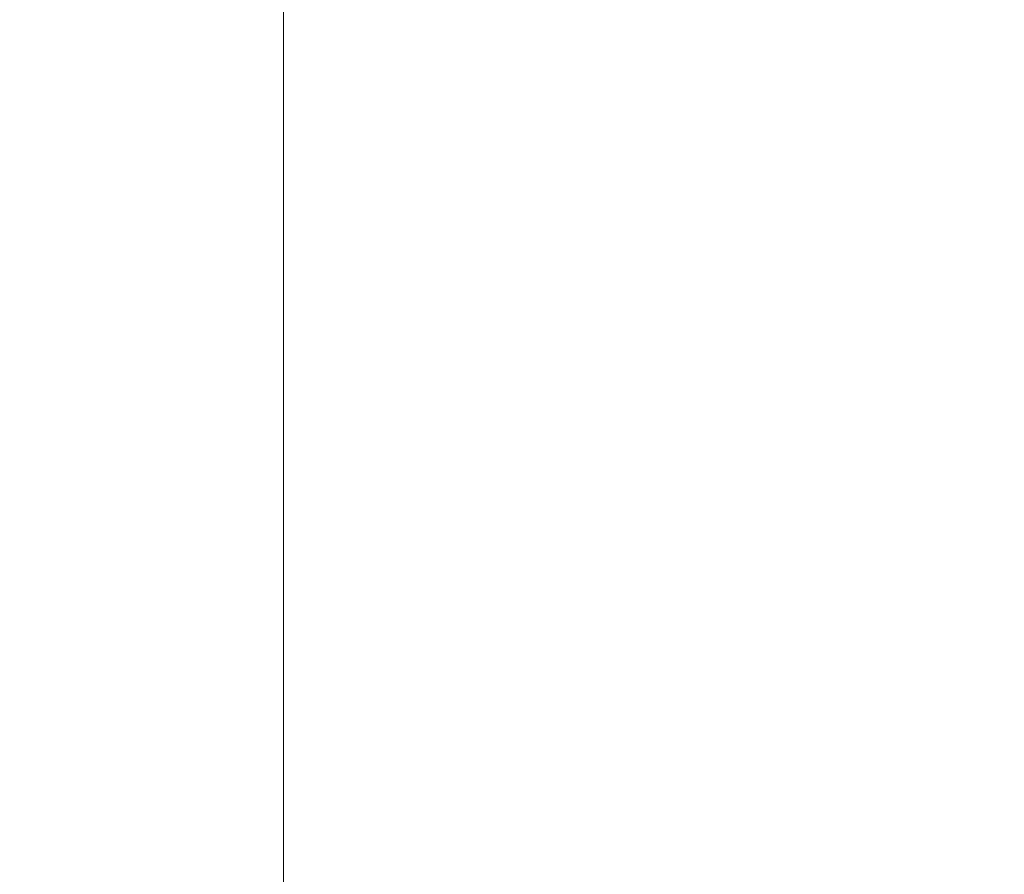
# Model space of a CAD drawing. Header units: inches. Extents: x -64 to 166, y 653 to 805.
# Tile 71 of 256: x -10.36913 to -10.36623, y 657.72911 to 657.73162. Entities that reach past the tile are written whole.
import ezdxf

# ---------------------------------------------------------------- set-up
doc = ezdxf.new("R2010")
doc.units = ezdxf.units.IN
doc.header["$MEASUREMENT"] = 0
doc.layers.add('A-FLOR-HRAL', color=1, linetype='Continuous', lineweight=9)

# ---------------------------------------------------------------- blocks, each defined once
blk = doc.blocks.new('Railing - 4_ x 4_-1398799-_3D_')
at = {"layer": 'A-FLOR-HRAL'}
mesh = blk.add_polyface(dxfattribs=at)
corners = [(2.8749999, 2.8749999, 37.5346527), (2.625, 2.625, 37.5346527), (-2.625, 2.625, 37.5346527), (-2.8749999, 2.8749999, 37.5346527)]
mesh.append_faces([[corners[k] for k in face] for face in [(3, 0, 1, 2)]])
mesh = blk.add_polyface(dxfattribs=at)
corners = [(2.625, 2.625, 37.5346527), (2.625, 2.625, 37.0953369), (-2.625, 2.625, 37.0953369), (-2.625, 2.625, 37.5346527)]
mesh.append_faces([[corners[k] for k in face] for face in [(3, 0, 1, 2)]])
mesh = blk.add_polyface(dxfattribs=at)
corners = [(2.625, 2.625, 37.0953369), (2.5614443, 2.5614443, 37.0222263), (2.512693, 2.512693, 36.9385099), (2.4804688, 2.4804688, 36.8471518), (-2.4804688, 2.4804688, 36.8471518), (-2.512693, 2.512693, 36.9385099), (-2.5614443, 2.5614443, 37.0222263), (-2.625, 2.625, 37.0953369)]
mesh.append_faces([[corners[k] for k in face] for face in [(5, 2, 3, 4)]], dxfattribs={"vtx0": -1})
mesh.append_faces([[corners[k] for k in face] for face in [(2, 5, 6, 1)]], dxfattribs={"vtx0": -1, "vtx2": -1})
mesh.append_faces([[corners[k] for k in face] for face in [(7, 0, 1, 6)]], dxfattribs={"vtx2": -1})
blk = doc.blocks.new('Railing - Railing-1497174-_3D_')
at = {"rotation": 89.99999999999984}
blk.add_blockref('Railing - 4_ x 4_-1398799-_3D_', (-7.7433508, 657.7278222, 1235.0653475), dxfattribs=at)

msp = doc.modelspace()

# ---------------------------------------------------------------- block references
at = {"layer": 'A-FLOR-HRAL'}
msp.add_blockref('Railing - Railing-1497174-_3D_', (0, 0), dxfattribs=at)

doc.saveas('drawing.dxf')
